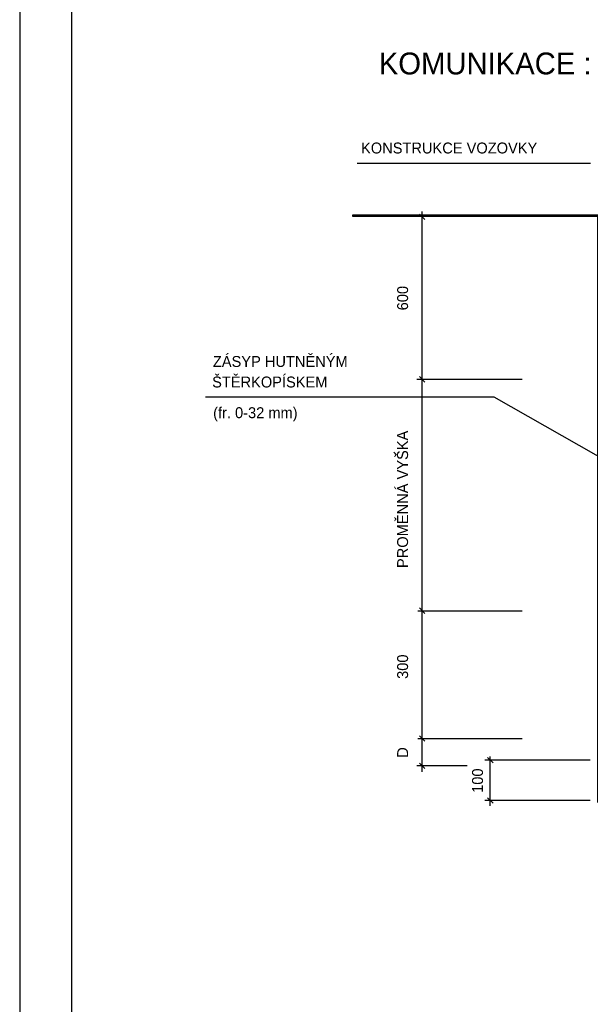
# Model space of a CAD drawing. Header units: millimetres. Extents: x 198383 to 706415, y -768832 to -310514.
# Tile 34 of 40: x 337022 to 339779, y -412396 to -407643. Entities that reach past the tile are written whole.
import ezdxf
from ezdxf.enums import TextEntityAlignment as Align

# ---------------------------------------------------------------- set-up
doc = ezdxf.new("R2010")
doc.units = ezdxf.units.MM
doc.layers.add('rez', color=251, linetype='Continuous')
doc.layers.add('ZTI-DSP-formaty', color=102, linetype='Continuous', lineweight=25)
doc.styles.add('ARIAL', font='IC-SIMPLEX.SHX', dxfattribs={"width": 0.8})
doc.styles.add('ROMANS', font='ic-romans.shx', dxfattribs={"width": 0.8})

# ---------------------------------------------------------------- blocks, each defined once
blk = doc.blocks.new('FORM_A3')
for p, q in [((-42, 29.7), (-42, 0)), ((-41.5, 29.2), (-41.5, 0.5))]:
    blk.add_line(p, q)

msp = doc.modelspace()

# ---------------------------------------------------------------- linework, layer by layer
at = {"layer": 'rez', "linetype": 'Continuous'}
for p, q in [((338652.164, -408336.71), (339779.444, -408336.71)), ((338629.46, -408588.83), (339818.78, -408588.83)), ((337920.486, -409463.252), (339312.733, -409463.252)), ((339312.733, -409463.252), (340114.672, -409919.837)), ((339295.998, -411437.343), (339295.998, -411200.212))]:
    msp.add_line(p, q, dxfattribs=at)
at = {"layer": 'rez'}
for p, q in [((338980.58, -408608.63), (338954.18, -408582.23)), ((338967.38, -409405.91), (338967.38, -408569.03)), ((338967.38, -410522.63), (338967.38, -409353.11)), ((339450.5, -409379.51), (338940.98, -409379.51)), ((339033.38, -409379.51), (338940.98, -409379.51)), ((338980.58, -409392.71), (338954.18, -409366.31)), ((338980.58, -409392.71), (338954.18, -409366.31)), ((338830.1, -409730.63), (338843.3, -409743.83)), ((338980.58, -410509.43), (338954.18, -410483.03)), ((338980.58, -410509.43), (338954.18, -410483.03)), ((338967.38, -411274.464), (338967.38, -410469.83)), ((338946.26, -410496.23), (339450.5, -410496.23)), ((338946.26, -410496.23), (338993.78, -410496.23)), ((338980.58, -411125.886), (338954.18, -411099.486)), ((338946.26, -411112.686), (339450.5, -411112.686)), ((339309.198, -411230.554), (339282.798, -411204.154)), ((339184.549, -411244.686), (338940.98, -411244.686)), ((338980.58, -411257.886), (338954.18, -411231.486)), ((339779.118, -411217.354), (339269.598, -411217.354)), ((339779.118, -411412.31), (339269.598, -411412.31)), ((339309.198, -411425.51), (339282.798, -411399.11))]:
    msp.add_line(p, q, dxfattribs=at)
at = {"layer": 'rez', "const_width": 13.2}
msp.add_lwpolyline([(338629.46, -408588.83), (339818.78, -408588.83), (339818.78, -411416.27), (340877.42, -411416.27), (340877.42, -408588.83), (341352.62, -408588.83)], dxfattribs=at)

# ---------------------------------------------------------------- block references
at = {"layer": 'ZTI-DSP-formaty', "ltscale": 10, "xscale": 500, "yscale": 500, "zscale": 500}
msp.add_blockref('FORM_A3', (358022.456, -417148.875), dxfattribs=at)

# ---------------------------------------------------------------- texts
at = {"layer": 'rez', "linetype": 'Continuous', "style": 'ARIAL'}
msp.add_text('KOMUNIKACE :', height=105.6, dxfattribs=at).set_placement((338757.405, -407907.506))
at = {"layer": 'rez', "style": 'ROMANS'}
for s, p in [('KONSTRUKCE VOZOVKY', (338671.7, -408289.19)), ('ZÁSYP HUTNĚNÝM', (337955.862, -409319.561)), ('ŠTĚRKOPÍSKEM', (337952.219, -409418.749)), ('(fr. 0-32 mm)', (337956.998, -409566.856))]:
    msp.add_text(s, height=52.8, dxfattribs=at).set_placement(p)
msp.add_text('600', height=52.8, rotation=90, dxfattribs=at).set_placement((338872.34, -408987.47), align=Align.MIDDLE_CENTER)
msp.add_text('PROMĚNNÁ VYŠKA', height=52.8, rotation=90, dxfattribs=at).set_placement((338898.74, -410290.31))
for s, p in [('300', (338872.34, -410766.509)), ('D', (338872.34, -411180.497)), ('100', (339234.236, -411316.613))]:
    msp.add_text(s, height=52.8, rotation=90, dxfattribs=at).set_placement(p, align=Align.MIDDLE)

doc.saveas('drawing.dxf')
